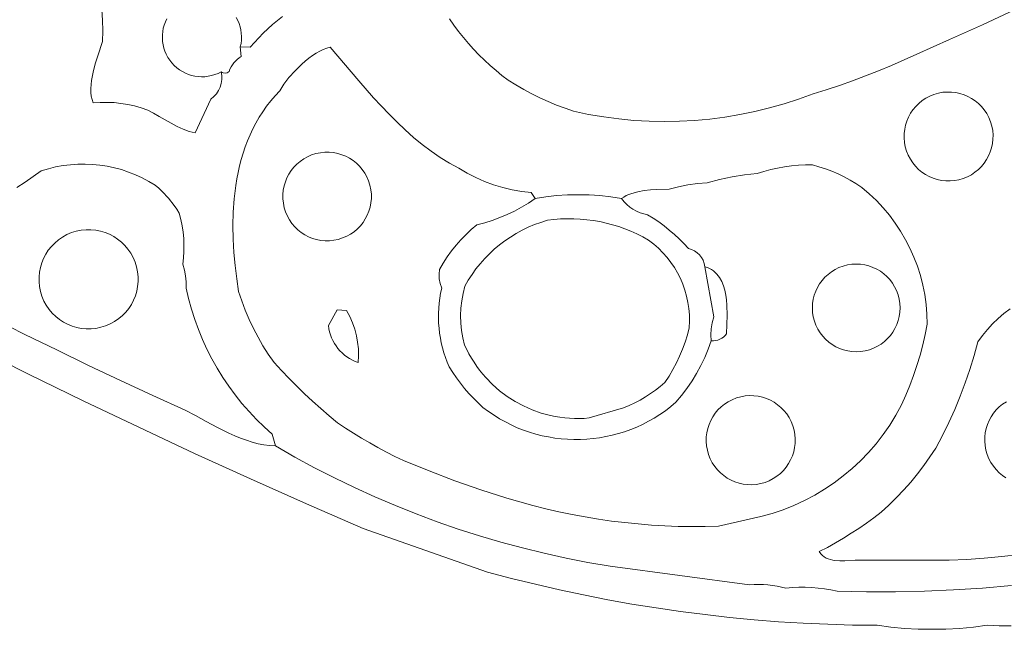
# Model space of a CAD drawing. Header units: inches. Extents: x 37.5 to 70.3, y 17.4 to 61.6.
# Tile 2 of 12: x 49.7 to 60.1, y 17.4 to 23.8. Entities that reach past the tile are written whole.
import ezdxf

# ---------------------------------------------------------------- set-up
doc = ezdxf.new("R2010")
doc.units = ezdxf.units.IN
doc.header["$MEASUREMENT"] = 0
doc.layers.add('10_CLOSED_AREAS', color=7, linetype='CONTINUOUS', lineweight=18)
doc.layers.add('20_EXACT_CIRCLES', color=7, linetype='CONTINUOUS', lineweight=18)

msp = doc.modelspace()

# ---------------------------------------------------------------- linework, layer by layer
at = {"layer": '10_CLOSED_AREAS'}
for points in [[(50.587, 23.895), (50.595, 23.784), (50.598, 23.672), (50.594, 23.56), (50.545, 23.409), (50.52, 23.325), (50.497, 23.237), (50.481, 23.15), (50.476, 23.108), (50.474, 23.066), (50.474, 23.026), (50.478, 22.987), (50.486, 22.951), (50.498, 22.916), (50.571, 22.921), (50.644, 22.921), (50.717, 22.918), (50.789, 22.91), (50.861, 22.899), (50.932, 22.883), (51.003, 22.864), (51.072, 22.84), (51.131, 22.809), (51.192, 22.774), (51.317, 22.701), (51.381, 22.668), (51.445, 22.639), (51.507, 22.616), (51.538, 22.607), (51.569, 22.601), (51.734, 22.956), (51.766, 22.982), (51.794, 23.012), (51.816, 23.046), (51.833, 23.082), (51.844, 23.121), (51.85, 23.161), (51.849, 23.202), (51.843, 23.242), (51.81, 23.226), (51.776, 23.213), (51.742, 23.203), (51.707, 23.195), (51.672, 23.191), (51.637, 23.19), (51.602, 23.192), (51.568, 23.197), (51.533, 23.204), (51.5, 23.215), (51.468, 23.228), (51.436, 23.244), (51.406, 23.263), (51.377, 23.284), (51.35, 23.308), (51.325, 23.335), (51.303, 23.364), (51.283, 23.394), (51.266, 23.426), (51.252, 23.458), (51.241, 23.492), (51.233, 23.526), (51.227, 23.56), (51.225, 23.595), (51.225, 23.63), (51.229, 23.665), (51.235, 23.7), (51.244, 23.734), (51.257, 23.767), (51.272, 23.799)], [(52.489, 23.822), (52.436, 23.781), (52.384, 23.739), (52.333, 23.695), (52.285, 23.649), (52.238, 23.601), (52.192, 23.552), (52.148, 23.501), (52.044, 23.504), (52.055, 23.404), (52.033, 23.389), (52.012, 23.373), (51.993, 23.355), (51.976, 23.336), (51.961, 23.315), (51.947, 23.293), (51.936, 23.27), (51.926, 23.245), (51.917, 23.238), (51.907, 23.233), (51.885, 23.229), (51.863, 23.232), (51.853, 23.236), (51.843, 23.242), (51.849, 23.202), (51.85, 23.161), (51.844, 23.121), (51.833, 23.082), (51.816, 23.046), (51.794, 23.012), (51.766, 22.982), (51.734, 22.956), (51.569, 22.601), (51.538, 22.607), (51.507, 22.616), (51.445, 22.639), (51.381, 22.668), (51.317, 22.701), (51.192, 22.774), (51.131, 22.809), (51.072, 22.84), (51.003, 22.864), (50.932, 22.883), (50.861, 22.899), (50.789, 22.91), (50.717, 22.918), (50.644, 22.921), (50.571, 22.921), (50.498, 22.916), (50.486, 22.951), (50.478, 22.987), (50.474, 23.026), (50.474, 23.066), (50.476, 23.108), (50.481, 23.15), (50.497, 23.237), (50.52, 23.325), (50.545, 23.409), (50.594, 23.56), (50.598, 23.672), (50.595, 23.784), (50.587, 23.895)], [(51.272, 23.799), (51.257, 23.767), (51.244, 23.734), (51.235, 23.7), (51.229, 23.665), (51.225, 23.63), (51.225, 23.595), (51.227, 23.56), (51.233, 23.526), (51.241, 23.492), (51.252, 23.458), (51.266, 23.426), (51.283, 23.394), (51.303, 23.364), (51.325, 23.335), (51.35, 23.308), (51.377, 23.284), (51.406, 23.263), (51.436, 23.244), (51.468, 23.228), (51.5, 23.215), (51.533, 23.204), (51.568, 23.197), (51.602, 23.192), (51.637, 23.19), (51.672, 23.191), (51.707, 23.195), (51.742, 23.203), (51.776, 23.213), (51.81, 23.226), (51.843, 23.242), (51.853, 23.236), (51.863, 23.232), (51.885, 23.229), (51.907, 23.233), (51.917, 23.238), (51.926, 23.245), (51.936, 23.27), (51.947, 23.293), (51.961, 23.315), (51.976, 23.336), (51.993, 23.355), (52.012, 23.373), (52.033, 23.389), (52.055, 23.404), (52.044, 23.504), (52.052, 23.54), (52.056, 23.576), (52.057, 23.612), (52.055, 23.647), (52.05, 23.682), (52.042, 23.716), (52.032, 23.75), (52.018, 23.782), (52.002, 23.813)], [(52.002, 23.813), (52.018, 23.782), (52.032, 23.75), (52.042, 23.716), (52.05, 23.682), (52.055, 23.647), (52.057, 23.612), (52.056, 23.576), (52.052, 23.54), (52.044, 23.504), (52.148, 23.501), (52.192, 23.552), (52.238, 23.601), (52.285, 23.649), (52.333, 23.695), (52.384, 23.739), (52.436, 23.781), (52.489, 23.822)], [(54.243, 23.798), (54.29, 23.732), (54.339, 23.667), (54.39, 23.603), (54.443, 23.541), (54.497, 23.481), (54.554, 23.422), (54.612, 23.365), (54.672, 23.309), (54.733, 23.256), (54.796, 23.204), (54.861, 23.154), (54.942, 23.104), (55.025, 23.056), (55.109, 23.011), (55.195, 22.969), (55.282, 22.929), (55.37, 22.892), (55.459, 22.859), (55.549, 22.827), (55.707, 22.795), (55.865, 22.768), (56.024, 22.747), (56.183, 22.732), (56.343, 22.723), (56.503, 22.72), (56.662, 22.723), (56.821, 22.731), (56.98, 22.746), (57.138, 22.766), (57.296, 22.792), (57.453, 22.824), (57.608, 22.862), (57.762, 22.906), (57.915, 22.955), (58.066, 23.01), (58.206, 23.054), (58.344, 23.1), (58.482, 23.148), (58.619, 23.2), (58.755, 23.253), (58.89, 23.309), (59.024, 23.367), (59.157, 23.428), (59.502, 23.581), (59.847, 23.737), (60.19, 23.896)], [(60.19, 23.896), (59.847, 23.737), (59.502, 23.581), (59.157, 23.428), (59.024, 23.367), (58.89, 23.309), (58.755, 23.253), (58.619, 23.2), (58.482, 23.148), (58.344, 23.1), (58.206, 23.054), (58.066, 23.01), (57.915, 22.955), (57.762, 22.906), (57.608, 22.862), (57.453, 22.824), (57.296, 22.792), (57.138, 22.766), (56.98, 22.746), (56.821, 22.731), (56.662, 22.723), (56.503, 22.72), (56.343, 22.723), (56.183, 22.732), (56.024, 22.747), (55.865, 22.768), (55.707, 22.795), (55.549, 22.827), (55.459, 22.859), (55.37, 22.892), (55.282, 22.929), (55.195, 22.969), (55.109, 23.011), (55.025, 23.056), (54.942, 23.104), (54.861, 23.154), (54.796, 23.204), (54.733, 23.256), (54.672, 23.309), (54.612, 23.365), (54.554, 23.422), (54.497, 23.481), (54.443, 23.541), (54.39, 23.603), (54.339, 23.667), (54.29, 23.732), (54.243, 23.798)], [(49.447, 20.651), (49.78, 20.483), (50.114, 20.319), (50.449, 20.157), (50.786, 19.997), (51.124, 19.841), (51.463, 19.687), (51.573, 19.63), (51.687, 19.568), (51.805, 19.505), (51.925, 19.445), (51.986, 19.417), (52.047, 19.392), (52.108, 19.369), (52.169, 19.349), (52.231, 19.332), (52.292, 19.32), (52.353, 19.313), (52.414, 19.31), (52.381, 19.433), (52.296, 19.51), (52.215, 19.589), (52.136, 19.672), (52.062, 19.757), (51.991, 19.846), (51.924, 19.937), (51.861, 20.031), (51.801, 20.127), (51.746, 20.225), (51.694, 20.326), (51.647, 20.429), (51.604, 20.534), (51.565, 20.64), (51.53, 20.749), (51.5, 20.859), (51.475, 20.97), (51.475, 21.034), (51.469, 21.097), (51.457, 21.159), (51.439, 21.22), (51.447, 21.288), (51.451, 21.355), (51.452, 21.423), (51.449, 21.49), (51.443, 21.557), (51.433, 21.624), (51.419, 21.69), (51.402, 21.755), (51.376, 21.797), (51.349, 21.837), (51.289, 21.913), (51.223, 21.984), (51.188, 22.018), (51.151, 22.05), (51.083, 22.091), (51.014, 22.128), (50.942, 22.161), (50.87, 22.189), (50.796, 22.214), (50.721, 22.234), (50.645, 22.25), (50.568, 22.262), (50.491, 22.269), (50.413, 22.273), (50.336, 22.272), (50.258, 22.266), (50.181, 22.257), (50.103, 22.243), (50.027, 22.224), (49.951, 22.202), (49.867, 22.141), (49.781, 22.083), (49.694, 22.028)], [(49.694, 22.028), (49.781, 22.083), (49.867, 22.141), (49.951, 22.202), (50.027, 22.224), (50.103, 22.243), (50.181, 22.257), (50.258, 22.266), (50.336, 22.272), (50.413, 22.273), (50.491, 22.269), (50.568, 22.262), (50.645, 22.25), (50.721, 22.234), (50.796, 22.214), (50.87, 22.189), (50.942, 22.161), (51.014, 22.128), (51.083, 22.091), (51.151, 22.05), (51.188, 22.018), (51.223, 21.984), (51.289, 21.913), (51.349, 21.837), (51.376, 21.797), (51.402, 21.755), (51.419, 21.69), (51.433, 21.624), (51.443, 21.557), (51.449, 21.49), (51.452, 21.423), (51.451, 21.355), (51.447, 21.288), (51.439, 21.22), (51.457, 21.159), (51.469, 21.097), (51.475, 21.034), (51.475, 20.97), (51.5, 20.859), (51.53, 20.749), (51.565, 20.64), (51.604, 20.534), (51.647, 20.429), (51.694, 20.326), (51.746, 20.225), (51.801, 20.127), (51.861, 20.031), (51.924, 19.937), (51.991, 19.846), (52.062, 19.757), (52.136, 19.672), (52.215, 19.589), (52.296, 19.51), (52.381, 19.433), (52.414, 19.31), (52.618, 19.193), (52.825, 19.081), (53.035, 18.974), (53.246, 18.872), (53.46, 18.775), (53.676, 18.683), (53.894, 18.596), (54.114, 18.514), (54.336, 18.437), (54.559, 18.365), (54.784, 18.299), (55.011, 18.238), (55.239, 18.182), (55.469, 18.131), (55.7, 18.085), (55.932, 18.045), (57.4, 17.849), (57.448, 17.853), (57.496, 17.854), (57.544, 17.853), (57.592, 17.85), (57.64, 17.844), (57.688, 17.837), (57.735, 17.827), (57.782, 17.816), (57.849, 17.821), (57.917, 17.824), (57.985, 17.824), (58.053, 17.821), (58.12, 17.816), (58.188, 17.808), (58.255, 17.797), (58.321, 17.783), (58.627, 17.776), (58.933, 17.776), (59.239, 17.783), (59.544, 17.796), (59.849, 17.816), (60.154, 17.842)], [(60.236, 18.17), (60.052, 18.149), (59.867, 18.131), (59.682, 18.117), (59.497, 18.108), (58.509, 18.108), (58.4, 18.104), (58.347, 18.103), (58.297, 18.106), (58.273, 18.11), (58.249, 18.115), (58.227, 18.122), (58.206, 18.132), (58.185, 18.144), (58.166, 18.159), (58.149, 18.177), (58.132, 18.199), (58.218, 18.244), (58.302, 18.291), (58.385, 18.341), (58.467, 18.392), (58.548, 18.444), (58.627, 18.499), (58.706, 18.556), (58.783, 18.614), (58.864, 18.689), (58.943, 18.767), (59.02, 18.848), (59.093, 18.931), (59.163, 19.017), (59.231, 19.105), (59.295, 19.195), (59.357, 19.288), (59.428, 19.421), (59.494, 19.556), (59.556, 19.693), (59.614, 19.832), (59.667, 19.972), (59.716, 20.115), (59.76, 20.259), (59.799, 20.404), (59.847, 20.47), (59.899, 20.533), (59.954, 20.593), (60.012, 20.649), (60.074, 20.702), (60.139, 20.751)], [(60.154, 17.842), (59.849, 17.816), (59.544, 17.796), (59.239, 17.783), (58.933, 17.776), (58.627, 17.776), (58.321, 17.783), (58.255, 17.797), (58.188, 17.808), (58.12, 17.816), (58.053, 17.821), (57.985, 17.824), (57.917, 17.824), (57.849, 17.821), (57.782, 17.816), (57.735, 17.827), (57.688, 17.837), (57.64, 17.844), (57.592, 17.85), (57.544, 17.853), (57.496, 17.854), (57.448, 17.853), (57.4, 17.849), (55.932, 18.045), (55.7, 18.085), (55.469, 18.131), (55.239, 18.182), (55.011, 18.238), (54.784, 18.299), (54.559, 18.365), (54.336, 18.437), (54.114, 18.514), (53.894, 18.596), (53.676, 18.683), (53.46, 18.775), (53.246, 18.872), (53.035, 18.974), (52.825, 19.081), (52.618, 19.193), (52.414, 19.31), (52.353, 19.313), (52.292, 19.32), (52.231, 19.332), (52.169, 19.349), (52.108, 19.369), (52.047, 19.392), (51.986, 19.417), (51.925, 19.445), (51.805, 19.505), (51.687, 19.568), (51.573, 19.63), (51.463, 19.687), (51.124, 19.841), (50.786, 19.997), (50.449, 20.157), (50.114, 20.319), (49.78, 20.483), (49.447, 20.651)], [(49.232, 20.358), (49.811, 20.069), (50.393, 19.785), (50.976, 19.506), (51.563, 19.232), (52.151, 18.964), (52.742, 18.7), (53.335, 18.442), (54.645, 17.984), (54.896, 17.918), (55.148, 17.856), (55.4, 17.798), (55.653, 17.744), (55.908, 17.694), (56.162, 17.648), (56.418, 17.607), (56.674, 17.57), (56.931, 17.537), (57.188, 17.508), (57.446, 17.484), (57.704, 17.463), (57.962, 17.447), (58.221, 17.436), (58.48, 17.428), (58.74, 17.425), (58.884, 17.407), (59.028, 17.393), (59.173, 17.385), (59.318, 17.383), (59.463, 17.385), (59.608, 17.393), (59.753, 17.407), (59.897, 17.425), (60.023, 17.421), (60.149, 17.42)]]:
    msp.add_lwpolyline(points, dxfattribs=at)
for points in [[(55.104, 21.974), (55.143, 21.909), (55.256, 21.928), (55.37, 21.941), (55.484, 21.949), (55.598, 21.951), (55.712, 21.949), (55.826, 21.941), (55.94, 21.928), (56.053, 21.909), (56.077, 21.926), (56.103, 21.941), (56.131, 21.954), (56.16, 21.965), (56.223, 21.982), (56.29, 21.994), (56.358, 22.001), (56.425, 22.005), (56.553, 22.008), (56.651, 22.034), (56.751, 22.055), (56.852, 22.068), (56.954, 22.074), (57.084, 22.109), (57.215, 22.137), (57.347, 22.158), (57.48, 22.172), (57.55, 22.195), (57.622, 22.214), (57.693, 22.23), (57.766, 22.244), (57.839, 22.253), (57.912, 22.26), (57.986, 22.264), (58.059, 22.264), (58.129, 22.245), (58.197, 22.223), (58.264, 22.198), (58.33, 22.17), (58.394, 22.139), (58.457, 22.105), (58.518, 22.068), (58.578, 22.028), (58.657, 21.96), (58.732, 21.888), (58.803, 21.813), (58.869, 21.734), (58.93, 21.651), (58.987, 21.566), (59.039, 21.478), (59.085, 21.387), (59.127, 21.293), (59.164, 21.198), (59.195, 21.1), (59.22, 21.001), (59.241, 20.9), (59.255, 20.797), (59.264, 20.694), (59.267, 20.589), (59.245, 20.48), (59.22, 20.371), (59.191, 20.263), (59.159, 20.157), (59.123, 20.051), (59.084, 19.946), (59.043, 19.843), (58.998, 19.741), (58.938, 19.633), (58.874, 19.529), (58.804, 19.429), (58.729, 19.333), (58.649, 19.242), (58.565, 19.155), (58.477, 19.072), (58.384, 18.995), (58.288, 18.922), (58.188, 18.855), (58.084, 18.793), (57.977, 18.736), (57.866, 18.685), (57.753, 18.64), (57.637, 18.6), (57.519, 18.567), (57.073, 18.466), (56.932, 18.463), (56.791, 18.463), (56.65, 18.465), (56.509, 18.471), (56.369, 18.479), (56.228, 18.49), (56.088, 18.504), (55.948, 18.521), (55.809, 18.541), (55.67, 18.564), (55.532, 18.59), (55.394, 18.618), (55.256, 18.65), (55.12, 18.684), (54.983, 18.721), (54.848, 18.761), (54.572, 18.85), (54.299, 18.945), (54.029, 19.047), (53.761, 19.156), (53.67, 19.2), (53.581, 19.245), (53.492, 19.292), (53.405, 19.341), (53.319, 19.391), (53.233, 19.444), (53.149, 19.498), (53.066, 19.554), (52.978, 19.628), (52.891, 19.703), (52.805, 19.78), (52.721, 19.858), (52.638, 19.938), (52.557, 20.02), (52.477, 20.103), (52.399, 20.188), (52.339, 20.274), (52.283, 20.362), (52.231, 20.452), (52.182, 20.545), (52.137, 20.64), (52.097, 20.736), (52.06, 20.834), (52.027, 20.934), (52.007, 21.068), (51.99, 21.205), (51.977, 21.344), (51.969, 21.485), (51.966, 21.626), (51.969, 21.767), (51.979, 21.908), (51.996, 22.047), (52.007, 22.116), (52.021, 22.185), (52.036, 22.253), (52.054, 22.32), (52.074, 22.386), (52.096, 22.452), (52.12, 22.517), (52.147, 22.58), (52.177, 22.643), (52.209, 22.704), (52.243, 22.765), (52.281, 22.823), (52.321, 22.881), (52.364, 22.937), (52.41, 22.991), (52.459, 23.044), (52.502, 23.111), (52.556, 23.182), (52.62, 23.253), (52.69, 23.322), (52.727, 23.355), (52.765, 23.385), (52.803, 23.413), (52.841, 23.438), (52.88, 23.46), (52.917, 23.478), (52.954, 23.492), (52.99, 23.501), (53.289, 23.148), (53.446, 22.97), (53.527, 22.883), (53.609, 22.797), (53.693, 22.713), (53.779, 22.631), (53.867, 22.553), (53.957, 22.479), (54.05, 22.408), (54.145, 22.343), (54.243, 22.282), (54.343, 22.228), (54.431, 22.176), (54.521, 22.13), (54.613, 22.089), (54.708, 22.054), (54.805, 22.025), (54.903, 22.002), (55.003, 21.985)], [(55.143, 21.909), (55.104, 21.974), (55.003, 21.985), (54.903, 22.002), (54.805, 22.025), (54.708, 22.054), (54.613, 22.089), (54.521, 22.13), (54.431, 22.176), (54.343, 22.228), (54.243, 22.282), (54.145, 22.343), (54.05, 22.408), (53.957, 22.479), (53.867, 22.553), (53.779, 22.631), (53.693, 22.713), (53.609, 22.797), (53.527, 22.883), (53.446, 22.97), (53.289, 23.148), (52.99, 23.501), (52.954, 23.492), (52.917, 23.478), (52.88, 23.46), (52.841, 23.438), (52.803, 23.413), (52.765, 23.385), (52.727, 23.355), (52.69, 23.322), (52.62, 23.253), (52.556, 23.182), (52.502, 23.111), (52.459, 23.044), (52.41, 22.991), (52.364, 22.937), (52.321, 22.881), (52.281, 22.823), (52.243, 22.765), (52.209, 22.704), (52.177, 22.643), (52.147, 22.58), (52.12, 22.517), (52.096, 22.452), (52.074, 22.386), (52.054, 22.32), (52.036, 22.253), (52.021, 22.185), (52.007, 22.116), (51.996, 22.047), (51.979, 21.908), (51.969, 21.767), (51.966, 21.626), (51.969, 21.485), (51.977, 21.344), (51.99, 21.205), (52.007, 21.068), (52.027, 20.934), (52.06, 20.834), (52.097, 20.736), (52.137, 20.64), (52.182, 20.545), (52.231, 20.452), (52.283, 20.362), (52.339, 20.274), (52.399, 20.188), (52.477, 20.103), (52.557, 20.02), (52.638, 19.938), (52.721, 19.858), (52.805, 19.78), (52.891, 19.703), (52.978, 19.628), (53.066, 19.554), (53.149, 19.498), (53.233, 19.444), (53.319, 19.391), (53.405, 19.341), (53.492, 19.292), (53.581, 19.245), (53.67, 19.2), (53.761, 19.156), (54.029, 19.047), (54.299, 18.945), (54.572, 18.85), (54.848, 18.761), (54.983, 18.721), (55.12, 18.684), (55.256, 18.65), (55.394, 18.618), (55.532, 18.59), (55.67, 18.564), (55.809, 18.541), (55.948, 18.521), (56.088, 18.504), (56.228, 18.49), (56.369, 18.479), (56.509, 18.471), (56.65, 18.465), (56.791, 18.463), (56.932, 18.463), (57.073, 18.466), (57.519, 18.567), (57.637, 18.6), (57.753, 18.64), (57.866, 18.685), (57.977, 18.736), (58.084, 18.793), (58.188, 18.855), (58.288, 18.922), (58.384, 18.995), (58.477, 19.072), (58.565, 19.155), (58.649, 19.242), (58.729, 19.333), (58.804, 19.429), (58.874, 19.529), (58.938, 19.633), (58.998, 19.741), (59.043, 19.843), (59.084, 19.946), (59.123, 20.051), (59.159, 20.157), (59.191, 20.263), (59.22, 20.371), (59.245, 20.48), (59.267, 20.589), (59.264, 20.694), (59.255, 20.797), (59.241, 20.9), (59.22, 21.001), (59.195, 21.1), (59.164, 21.198), (59.127, 21.293), (59.085, 21.387), (59.039, 21.478), (58.987, 21.566), (58.93, 21.651), (58.869, 21.734), (58.803, 21.813), (58.732, 21.888), (58.657, 21.96), (58.578, 22.028), (58.518, 22.068), (58.457, 22.105), (58.394, 22.139), (58.33, 22.17), (58.264, 22.198), (58.197, 22.223), (58.129, 22.245), (58.059, 22.264), (57.986, 22.264), (57.912, 22.26), (57.839, 22.253), (57.766, 22.244), (57.693, 22.23), (57.622, 22.214), (57.55, 22.195), (57.48, 22.172), (57.347, 22.158), (57.215, 22.137), (57.084, 22.109), (56.954, 22.074), (56.852, 22.068), (56.751, 22.055), (56.651, 22.034), (56.553, 22.008), (56.425, 22.005), (56.358, 22.001), (56.29, 21.994), (56.223, 21.982), (56.16, 21.965), (56.131, 21.954), (56.103, 21.941), (56.077, 21.926), (56.053, 21.909), (56.079, 21.876), (56.108, 21.847), (56.139, 21.82), (56.173, 21.797), (56.209, 21.777), (56.247, 21.761), (56.286, 21.748), (56.327, 21.74), (56.386, 21.703), (56.444, 21.664), (56.5, 21.622), (56.555, 21.579), (56.608, 21.533), (56.659, 21.486), (56.708, 21.437), (56.756, 21.385), (56.789, 21.375), (56.82, 21.359), (56.848, 21.34), (56.872, 21.317), (56.893, 21.29), (56.91, 21.261), (56.922, 21.228), (56.93, 21.194), (56.955, 21.185), (56.979, 21.175), (57, 21.163), (57.02, 21.149), (57.038, 21.134), (57.055, 21.117), (57.084, 21.08), (57.107, 21.039), (57.125, 20.994), (57.139, 20.946), (57.149, 20.896), (57.156, 20.844), (57.16, 20.791), (57.162, 20.685), (57.157, 20.489), (57.142, 20.471), (57.125, 20.455), (57.106, 20.442), (57.086, 20.431), (57.064, 20.423), (57.042, 20.417), (57.019, 20.415), (56.995, 20.415), (56.963, 20.326), (56.927, 20.24), (56.887, 20.155), (56.842, 20.073), (56.794, 19.993), (56.741, 19.915), (56.685, 19.841), (56.625, 19.769), (56.57, 19.723), (56.514, 19.68), (56.456, 19.64), (56.397, 19.603), (56.336, 19.569), (56.275, 19.537), (56.213, 19.509), (56.149, 19.483), (56.085, 19.46), (56.02, 19.44), (55.954, 19.422), (55.888, 19.408), (55.822, 19.396), (55.755, 19.387), (55.687, 19.381), (55.62, 19.378), (55.552, 19.377), (55.485, 19.38), (55.418, 19.385), (55.35, 19.393), (55.284, 19.404), (55.217, 19.418), (55.151, 19.435), (55.086, 19.455), (55.021, 19.477), (54.957, 19.502), (54.894, 19.531), (54.832, 19.562), (54.771, 19.596), (54.712, 19.632), (54.653, 19.672), (54.596, 19.715), (54.545, 19.762), (54.496, 19.812), (54.448, 19.862), (54.403, 19.915), (54.359, 19.969), (54.318, 20.025), (54.278, 20.082), (54.24, 20.141), (54.22, 20.19), (54.201, 20.24), (54.185, 20.29), (54.171, 20.341), (54.158, 20.392), (54.148, 20.444), (54.14, 20.496), (54.134, 20.548), (54.13, 20.601), (54.128, 20.653), (54.129, 20.706), (54.131, 20.758), (54.136, 20.811), (54.142, 20.864), (54.151, 20.916), (54.162, 20.968), (54.146, 21.016), (54.136, 21.065), (54.135, 21.116), (54.14, 21.166), (54.179, 21.232), (54.221, 21.297), (54.266, 21.359), (54.314, 21.419), (54.364, 21.476), (54.418, 21.532), (54.473, 21.584), (54.532, 21.634), (54.614, 21.656), (54.694, 21.681), (54.773, 21.71), (54.851, 21.743), (54.926, 21.779), (55.001, 21.819), (55.073, 21.862)], [(55.143, 21.909), (55.073, 21.862), (55.001, 21.819), (54.926, 21.779), (54.851, 21.743), (54.773, 21.71), (54.694, 21.681), (54.614, 21.656), (54.532, 21.634), (54.473, 21.584), (54.418, 21.532), (54.364, 21.476), (54.314, 21.419), (54.266, 21.359), (54.221, 21.297), (54.179, 21.232), (54.14, 21.166), (54.135, 21.116), (54.136, 21.065), (54.146, 21.016), (54.162, 20.968), (54.151, 20.916), (54.142, 20.864), (54.136, 20.811), (54.131, 20.758), (54.129, 20.706), (54.128, 20.653), (54.13, 20.601), (54.134, 20.548), (54.14, 20.496), (54.148, 20.444), (54.158, 20.392), (54.171, 20.341), (54.185, 20.29), (54.201, 20.24), (54.22, 20.19), (54.24, 20.141), (54.278, 20.082), (54.318, 20.025), (54.359, 19.969), (54.403, 19.915), (54.448, 19.862), (54.496, 19.812), (54.545, 19.762), (54.596, 19.715), (54.653, 19.672), (54.712, 19.632), (54.771, 19.596), (54.832, 19.562), (54.894, 19.531), (54.957, 19.502), (55.021, 19.477), (55.086, 19.455), (55.151, 19.435), (55.217, 19.418), (55.284, 19.404), (55.35, 19.393), (55.418, 19.385), (55.485, 19.38), (55.552, 19.377), (55.62, 19.378), (55.687, 19.381), (55.755, 19.387), (55.822, 19.396), (55.888, 19.408), (55.954, 19.422), (56.02, 19.44), (56.085, 19.46), (56.149, 19.483), (56.213, 19.509), (56.275, 19.537), (56.336, 19.569), (56.397, 19.603), (56.456, 19.64), (56.514, 19.68), (56.57, 19.723), (56.625, 19.769), (56.685, 19.841), (56.741, 19.915), (56.794, 19.993), (56.842, 20.073), (56.887, 20.155), (56.927, 20.24), (56.963, 20.326), (56.995, 20.415), (56.992, 20.478), (56.996, 20.542), (57.007, 20.604), (57.025, 20.666), (56.93, 21.194), (56.922, 21.228), (56.91, 21.261), (56.893, 21.29), (56.872, 21.317), (56.848, 21.34), (56.82, 21.359), (56.789, 21.375), (56.756, 21.385), (56.708, 21.437), (56.659, 21.486), (56.608, 21.533), (56.555, 21.579), (56.5, 21.622), (56.444, 21.664), (56.386, 21.703), (56.327, 21.74), (56.286, 21.748), (56.247, 21.761), (56.209, 21.777), (56.173, 21.797), (56.139, 21.82), (56.108, 21.847), (56.079, 21.876), (56.053, 21.909), (55.94, 21.928), (55.826, 21.941), (55.712, 21.949), (55.598, 21.951), (55.484, 21.949), (55.37, 21.941), (55.256, 21.928)], [(54.406, 20.989), (54.442, 21.052), (54.481, 21.112), (54.522, 21.17), (54.567, 21.225), (54.614, 21.279), (54.663, 21.33), (54.715, 21.378), (54.769, 21.423), (54.826, 21.466), (54.884, 21.506), (54.945, 21.543), (55.007, 21.577), (55.071, 21.608), (55.137, 21.636), (55.204, 21.66), (55.273, 21.682), (55.342, 21.69), (55.411, 21.696), (55.481, 21.698), (55.55, 21.698), (55.619, 21.694), (55.687, 21.688), (55.755, 21.679), (55.823, 21.668), (55.89, 21.653), (55.957, 21.635), (56.023, 21.615), (56.088, 21.592), (56.152, 21.566), (56.215, 21.538), (56.277, 21.507), (56.338, 21.473), (56.391, 21.432), (56.441, 21.388), (56.488, 21.341), (56.532, 21.291), (56.572, 21.239), (56.609, 21.184), (56.642, 21.128), (56.672, 21.069), (56.697, 21.009), (56.719, 20.947), (56.737, 20.884), (56.751, 20.819), (56.761, 20.754), (56.767, 20.688), (56.768, 20.621), (56.765, 20.553), (56.745, 20.477), (56.722, 20.401), (56.695, 20.326), (56.664, 20.253), (56.631, 20.182), (56.593, 20.112), (56.553, 20.044), (56.509, 19.978), (56.46, 19.936), (56.41, 19.897), (56.358, 19.86), (56.304, 19.825), (56.249, 19.792), (56.192, 19.762), (56.134, 19.735), (56.075, 19.71), (55.713, 19.604), (55.661, 19.6), (55.609, 19.599), (55.558, 19.599), (55.507, 19.601), (55.456, 19.606), (55.405, 19.612), (55.355, 19.62), (55.306, 19.63), (55.209, 19.656), (55.114, 19.689), (55.023, 19.73), (54.935, 19.777), (54.851, 19.83), (54.771, 19.89), (54.696, 19.956), (54.626, 20.028), (54.593, 20.066), (54.561, 20.106), (54.531, 20.146), (54.502, 20.189), (54.475, 20.232), (54.449, 20.277), (54.425, 20.323), (54.403, 20.37), (54.384, 20.446), (54.371, 20.524), (54.363, 20.602), (54.36, 20.68), (54.363, 20.758), (54.372, 20.836), (54.386, 20.913)], [(57.025, 20.666), (57.007, 20.604), (56.996, 20.542), (56.992, 20.478), (56.995, 20.415), (57.019, 20.415), (57.042, 20.417), (57.064, 20.423), (57.086, 20.431), (57.106, 20.442), (57.125, 20.455), (57.142, 20.471), (57.157, 20.489), (57.162, 20.685), (57.16, 20.791), (57.156, 20.844), (57.149, 20.896), (57.139, 20.946), (57.125, 20.994), (57.107, 21.039), (57.084, 21.08), (57.055, 21.117), (57.038, 21.134), (57.02, 21.149), (57, 21.163), (56.979, 21.175), (56.955, 21.185), (56.93, 21.194)], [(52.972, 20.575), (53.064, 20.739), (53.161, 20.732), (53.195, 20.669), (53.223, 20.604), (53.247, 20.538), (53.265, 20.469), (53.278, 20.4), (53.286, 20.329), (53.288, 20.258), (53.285, 20.187), (53.253, 20.199), (53.223, 20.212), (53.194, 20.228), (53.166, 20.246), (53.14, 20.265), (53.115, 20.287), (53.092, 20.31), (53.071, 20.334), (53.051, 20.361), (53.034, 20.388), (53.018, 20.417), (53.004, 20.447), (52.993, 20.477), (52.984, 20.509), (52.977, 20.542)]]:
    msp.add_lwpolyline(points, close=True, dxfattribs=at)
at = {"layer": '20_EXACT_CIRCLES'}
for points in [[(59.05, 22.409), (59.036, 22.455), (59.028, 22.501), (59.024, 22.548), (59.025, 22.593), (59.03, 22.638), (59.039, 22.682), (59.053, 22.725), (59.07, 22.767), (59.092, 22.806), (59.117, 22.843), (59.146, 22.878), (59.178, 22.91), (59.213, 22.939), (59.252, 22.965), (59.293, 22.987), (59.338, 23.005), (59.384, 23.018), (59.43, 23.027), (59.476, 23.03), (59.522, 23.03), (59.567, 23.025), (59.611, 23.015), (59.654, 23.001), (59.695, 22.984), (59.734, 22.962), (59.772, 22.937), (59.806, 22.909), (59.838, 22.876), (59.867, 22.841), (59.893, 22.803), (59.915, 22.761), (59.933, 22.717), (59.946, 22.671), (59.955, 22.625), (59.959, 22.578), (59.958, 22.533), (59.953, 22.488), (59.943, 22.443), (59.93, 22.401), (59.912, 22.359), (59.891, 22.32), (59.866, 22.283), (59.837, 22.248), (59.805, 22.216), (59.769, 22.187), (59.731, 22.161), (59.689, 22.139), (59.645, 22.121), (59.599, 22.108), (59.553, 22.099), (59.507, 22.095), (59.461, 22.096), (59.416, 22.101), (59.372, 22.111), (59.329, 22.124), (59.288, 22.142), (59.248, 22.163), (59.211, 22.189), (59.176, 22.217), (59.144, 22.249), (59.115, 22.285), (59.09, 22.323), (59.068, 22.365)], [(52.507, 21.814), (52.497, 21.861), (52.492, 21.908), (52.492, 21.954), (52.496, 21.999), (52.505, 22.043), (52.518, 22.086), (52.535, 22.128), (52.556, 22.167), (52.58, 22.205), (52.608, 22.24), (52.639, 22.272), (52.674, 22.301), (52.711, 22.327), (52.751, 22.35), (52.794, 22.368), (52.84, 22.383), (52.886, 22.392), (52.933, 22.397), (52.979, 22.397), (53.024, 22.393), (53.069, 22.384), (53.112, 22.371), (53.153, 22.355), (53.193, 22.334), (53.23, 22.309), (53.265, 22.281), (53.298, 22.25), (53.327, 22.216), (53.353, 22.178), (53.375, 22.138), (53.394, 22.095), (53.408, 22.05), (53.418, 22.003), (53.423, 21.956), (53.423, 21.91), (53.418, 21.865), (53.41, 21.821), (53.397, 21.778), (53.38, 21.736), (53.359, 21.696), (53.335, 21.659), (53.307, 21.624), (53.276, 21.592), (53.241, 21.562), (53.204, 21.537), (53.163, 21.514), (53.12, 21.496), (53.075, 21.481), (53.028, 21.472), (52.982, 21.467), (52.936, 21.467), (52.89, 21.471), (52.846, 21.48), (52.803, 21.492), (52.761, 21.509), (52.722, 21.53), (52.684, 21.555), (52.649, 21.582), (52.617, 21.614), (52.588, 21.648), (52.562, 21.686), (52.54, 21.726), (52.521, 21.769)], [(49.959, 20.883), (49.943, 20.934), (49.933, 20.985), (49.928, 21.036), (49.928, 21.087), (49.933, 21.138), (49.942, 21.187), (49.957, 21.235), (49.976, 21.281), (49.999, 21.326), (50.026, 21.368), (50.058, 21.407), (50.093, 21.443), (50.132, 21.476), (50.174, 21.506), (50.22, 21.531), (50.269, 21.552), (50.32, 21.568), (50.372, 21.578), (50.423, 21.583), (50.474, 21.583), (50.524, 21.578), (50.574, 21.568), (50.622, 21.554), (50.668, 21.535), (50.713, 21.512), (50.755, 21.485), (50.794, 21.453), (50.83, 21.418), (50.863, 21.379), (50.892, 21.337), (50.918, 21.291), (50.938, 21.242), (50.954, 21.191), (50.965, 21.139), (50.97, 21.088), (50.97, 21.037), (50.965, 20.986), (50.955, 20.937), (50.941, 20.889), (50.922, 20.843), (50.899, 20.798), (50.871, 20.756), (50.84, 20.717), (50.805, 20.681), (50.766, 20.648), (50.723, 20.619), (50.677, 20.593), (50.628, 20.572), (50.577, 20.557), (50.526, 20.546), (50.475, 20.541), (50.424, 20.541), (50.373, 20.546), (50.324, 20.556), (50.276, 20.57), (50.229, 20.589), (50.185, 20.612), (50.143, 20.64), (50.104, 20.671), (50.067, 20.706), (50.035, 20.745), (50.005, 20.788), (49.98, 20.833)], [(58.069, 20.667), (58.062, 20.714), (58.06, 20.76), (58.062, 20.806), (58.069, 20.851), (58.079, 20.894), (58.094, 20.936), (58.113, 20.976), (58.136, 21.014), (58.162, 21.05), (58.191, 21.083), (58.224, 21.113), (58.259, 21.14), (58.298, 21.164), (58.339, 21.184), (58.382, 21.2), (58.428, 21.212), (58.474, 21.219), (58.521, 21.222), (58.566, 21.219), (58.611, 21.213), (58.654, 21.202), (58.696, 21.187), (58.736, 21.168), (58.774, 21.146), (58.81, 21.12), (58.843, 21.09), (58.873, 21.058), (58.901, 21.022), (58.924, 20.984), (58.944, 20.943), (58.96, 20.899), (58.972, 20.854), (58.979, 20.807), (58.982, 20.761), (58.98, 20.715), (58.973, 20.671), (58.962, 20.627), (58.947, 20.585), (58.928, 20.545), (58.906, 20.507), (58.88, 20.471), (58.85, 20.438), (58.818, 20.408), (58.782, 20.381), (58.744, 20.357), (58.703, 20.337), (58.659, 20.321), (58.614, 20.309), (58.567, 20.302), (58.521, 20.299), (58.475, 20.302), (58.431, 20.308), (58.387, 20.319), (58.345, 20.334), (58.305, 20.353), (58.267, 20.375), (58.232, 20.402), (58.198, 20.431), (58.168, 20.464), (58.141, 20.499), (58.117, 20.537), (58.097, 20.578), (58.081, 20.622)], [(56.968, 19.22), (56.955, 19.266), (56.946, 19.312), (56.943, 19.358), (56.944, 19.404), (56.949, 19.449), (56.959, 19.493), (56.973, 19.536), (56.991, 19.577), (57.013, 19.617), (57.038, 19.654), (57.067, 19.689), (57.1, 19.72), (57.135, 19.749), (57.174, 19.774), (57.216, 19.796), (57.26, 19.814), (57.306, 19.827), (57.353, 19.835), (57.399, 19.839), (57.445, 19.838), (57.49, 19.832), (57.534, 19.822), (57.577, 19.809), (57.618, 19.791), (57.657, 19.769), (57.694, 19.743), (57.729, 19.714), (57.761, 19.682), (57.79, 19.646), (57.815, 19.608), (57.837, 19.566), (57.854, 19.521), (57.867, 19.475), (57.876, 19.429), (57.879, 19.383), (57.878, 19.337), (57.873, 19.292), (57.863, 19.248), (57.849, 19.205), (57.831, 19.164), (57.809, 19.124), (57.784, 19.087), (57.755, 19.053), (57.723, 19.021), (57.687, 18.992), (57.648, 18.967), (57.606, 18.945), (57.562, 18.927), (57.516, 18.914), (57.469, 18.906), (57.423, 18.902), (57.377, 18.903), (57.332, 18.909), (57.288, 18.919), (57.245, 18.933), (57.204, 18.951), (57.165, 18.972), (57.128, 18.998), (57.093, 19.027), (57.061, 19.059), (57.033, 19.095), (57.007, 19.134), (56.985, 19.175)]]:
    msp.add_lwpolyline(points, close=True, dxfattribs=at)
msp.add_lwpolyline([(60.095, 18.975), (60.058, 19), (60.023, 19.029), (59.991, 19.061), (59.962, 19.096), (59.937, 19.135), (59.915, 19.176), (59.897, 19.221), (59.883, 19.267), (59.875, 19.313), (59.871, 19.359), (59.872, 19.404), (59.877, 19.449), (59.886, 19.493), (59.9, 19.536), (59.918, 19.577), (59.939, 19.617), (59.964, 19.654), (59.993, 19.689), (60.025, 19.721), (60.06, 19.749), (60.099, 19.775)], dxfattribs=at)

doc.saveas('drawing.dxf')
